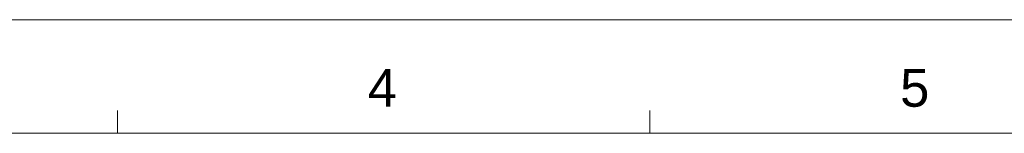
# Model space of a CAD drawing. Extents: x 758 to 1649, y -76 to 554.
# Tile 10 of 20: x 1078 to 1274, y 531 to 554. Entities that reach past the tile are written whole.
import ezdxf
from ezdxf.enums import TextEntityAlignment as Align

# ---------------------------------------------------------------- set-up
doc = ezdxf.new("R2010")
doc.units = 0
doc.header["$LTSCALE"] = 2
doc.header["$MEASUREMENT"] = 0
doc.layers.get('0').update_dxf_attribs({"linetype": 'CONTINUOUS'})
doc.styles.add('TEXTSTYLE_1', font='ARIAL.TTF')

msp = doc.modelspace()

# ---------------------------------------------------------------- linework, layer by layer
at = {"linetype": 'Continuous', "lineweight": 5}
for p, q in [((758.111, 553.611), (1649.111, 553.611)), ((1097.861, 531.111), (1097.861, 535.611)), ((1203.611, 531.111), (1203.611, 535.611)), ((780.611, 531.111), (1626.611, 531.111))]:
    msp.add_line(p, q, dxfattribs=at)

# ---------------------------------------------------------------- texts
at = {"linetype": 'Continuous', "lineweight": 5, "style": 'TEXTSTYLE_1'}
for s, p in [('4', (1150.455, 536.369)), ('5', (1256.205, 536.369))]:
    msp.add_text(s, height=7.5, dxfattribs=at).set_placement(p, align=Align.CENTER)

doc.saveas('drawing.dxf')
